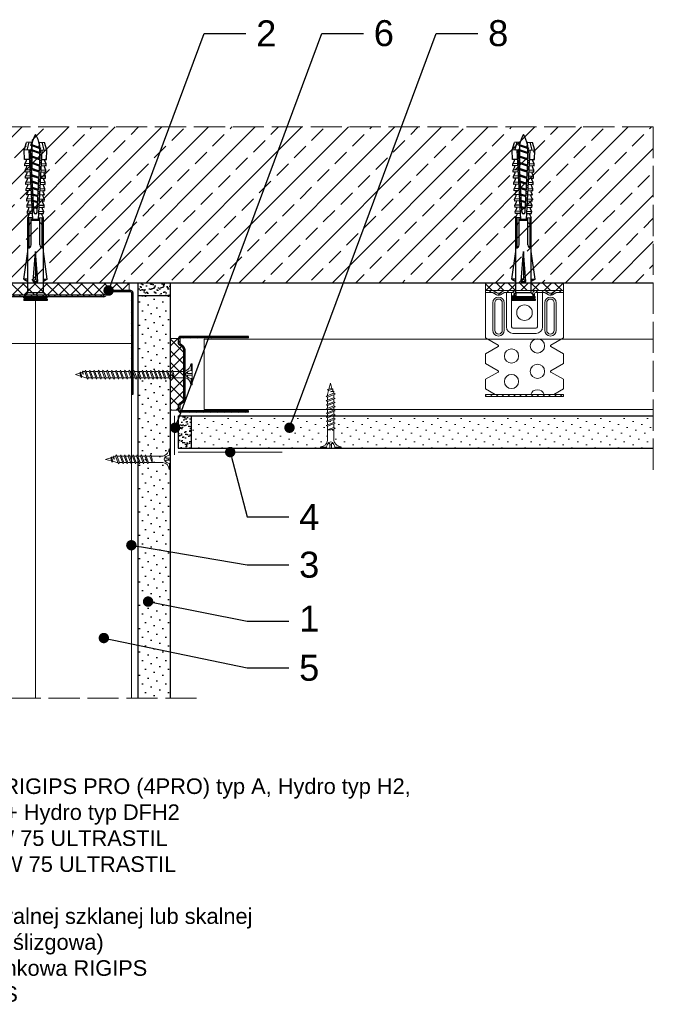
# Model space of a CAD drawing. Header units: millimetres. Extents: x 1839 to 3946, y 484 to 1425.
# Tile 10 of 15: x 2832 to 3076, y 1046 to 1425. Entities that reach past the tile are written whole.
import ezdxf
from ezdxf import colors
from ezdxf.entities.mleader import LeaderData, LeaderLine
from ezdxf.math import Vec2, Vec3

# ---------------------------------------------------------------- set-up
doc = ezdxf.new("R2010")
doc.units = ezdxf.units.MM
doc.linetypes.add('ACAD_ISO02W100', pattern=[15, 12, -3])
for name, color, linetype, lineweight in [('_ISOVER WELNA', 7, 'BATTING', 9), ('_RIGIPS AKCESORIA', 7, 'Continuous', 18), ('_RIGIPS G-K', 7, 'Continuous', 25), ('_RIGIPS PROFIL', 7, 'Continuous', 18), ('KRESKOWANIE', 7, 'Continuous', 9), ('OPISY', 7, 'Continuous', 9), ('PRZERYWANA', 7, 'ACAD_ISO02W100', 9)]:
    doc.layers.add(name, color=color, linetype=linetype, lineweight=lineweight)
doc.styles.get("Standard").update_dxf_attribs({"font": 'arial.ttf'})
doc.linetypes.add('BATTING', pattern='A,0.00254,-2.54,[134,ltypeshp.shx,S=2.54,R=0,X=-2.54,Y=0],-5.08,[134,ltypeshp.shx,S=2.54,R=180,X=2.54,Y=0],-2.54', length=10.16254)

# ---------------------------------------------------------------- blocks, each defined once
blk = doc.blocks.new('UW 75 ULTRASTIL')
h = blk.add_hatch()
h.set_pattern_fill('ANSI31', color=256, scale=0.5, style=0)
h.paths.add_polyline_path([(-11.93, 0.56), (-11.6, 1.24, -0.286951), (-10.7, 1.8), (10.18, 1.8), (41.3, 1.8, -0.286951), (42.2, 1.24), (42.53, 0.56, 0.286951), (43.43, 0), (52, 0, 0.414214), (52.8, 0.8), (52.8, 40), (52.25, 40), (52.25, 0.8, -0.414214), (52, 0.55), (43.77, 0.55, -0.286951), (42.87, 1.11), (42.54, 1.79, 0.286951), (41.64, 2.35), (-11.04, 2.35, 0.286951), (-11.94, 1.79), (-12.27, 1.11, -0.286951), (-13.17, 0.55), (-21.4, 0.55, -0.414214), (-21.65, 0.8), (-21.65, 40), (-22.2, 40), (-22.2, 0.8, 0.414214), (-21.4, 0), (-12.83, 0, 0.286951)])
for p, q in [((-22.2, 0.8), (-22.2, 40)), ((-22.2, 40), (-21.65, 40)), ((-21.65, 0.8), (-21.65, 40)), ((52.25, 0.8), (52.25, 40)), ((52.8, 40), (52.25, 40)), ((52.8, 0.8), (52.8, 40)), ((-21.4, 0.55), (-13.17, 0.55)), ((-21.4, 0), (-12.83, 0)), ((-12.27, 1.11), (-11.94, 1.79)), ((-11.93, 0.56), (-11.6, 1.24)), ((-11.04, 2.35), (41.64, 2.35)), ((-10.7, 1.8), (41.3, 1.8)), ((42.53, 0.56), (42.2, 1.24)), ((42.87, 1.11), (42.54, 1.79)), ((43.43, 0), (52, 0)), ((43.77, 0.55), (52, 0.55))]:
    blk.add_line(p, q)
for centre, radius, start, end in [((-21.4, 0.8), 0.8, 180, 270), ((-21.4, 0.8), 0.25, 180, 270), ((-13.17, 1.55), 1, 270, 334.0435), ((-12.83, 1), 1, 270, 334.0435), ((-11.04, 1.35), 1, 90, 154.0435), ((-10.7, 0.8), 1, 90, 154.0435), ((41.3, 0.8), 1, 25.9565, 90), ((41.64, 1.35), 1, 25.9565, 90), ((43.43, 1), 1, 205.9565, 270), ((43.77, 1.55), 1, 205.9565, 270), ((52, 0.8), 0.8, 270, 0), ((52, 0.8), 0.25, 270, 0)]:
    blk.add_arc(centre, radius, start, end)
blk = doc.blocks.new('TN 25')
at = {"layer": '_RIGIPS AKCESORIA'}
for p, q in [((0, -0.84), (0, 7.16)), ((0, 7.16), (0.46, 7.16)), ((0.46, 4.78), (0, 4.78)), ((0.46, 7.16), (0.46, 4.78)), ((1.77, 3.5), (1.77, 4.2)), ((3.02, 4.46), (8.47, 4.46)), ((7.12, 4.46), (7.12, 3.18)), ((8.03, 2.01), (7.12, 4.46)), ((8.47, 4.46), (8.79, 5)), ((9.61, 1.51), (8.47, 4.46)), ((8.79, 5), (9.93, 2.01)), ((9, 4.46), (10.1, 4.46)), ((10.1, 4.46), (10.41, 5)), ((11.23, 1.51), (10.1, 4.46)), ((10.41, 5), (11.56, 2.01)), ((10.62, 4.46), (11.67, 4.46)), ((11.67, 4.46), (11.99, 5)), ((12.81, 1.51), (11.67, 4.46)), ((11.99, 5), (13.14, 2.01)), ((12.2, 4.46), (13.21, 4.46)), ((13.21, 4.46), (13.52, 5)), ((14.34, 1.51), (13.21, 4.46)), ((13.52, 5), (14.67, 2.01)), ((13.73, 4.46), (14.8, 4.46)), ((14.8, 4.46), (15.12, 5)), ((15.94, 1.51), (14.8, 4.46)), ((15.12, 5), (16.26, 2.01)), ((15.33, 4.46), (16.42, 4.46)), ((16.42, 4.46), (16.73, 5)), ((17.55, 1.51), (16.42, 4.46)), ((16.73, 5), (17.88, 2.01)), ((16.94, 4.46), (17.99, 4.46)), ((17.99, 4.46), (18.31, 5)), ((19.13, 1.51), (17.99, 4.46)), ((18.31, 5), (19.45, 2.01)), ((18.52, 4.46), (19.68, 4.46)), ((19.68, 4.46), (20, 5)), ((20.82, 1.51), (19.68, 4.46)), ((20, 5), (21.14, 2.01)), ((20.21, 4.46), (20.7, 4.46)), ((20.7, 4.46), (22.28, 3.98)), ((22.28, 3.98), (22.56, 4.37)), ((22.7, 2.36), (22.28, 3.98)), ((22.56, 4.37), (23.03, 2.71)), ((22.71, 3.85), (25, 3.24)), ((0, 3.5), (1.77, 3.5)), ((0, 2.83), (1.77, 2.83)), ((0.46, 1.64), (0, 1.64)), ((0.46, -0.84), (0.46, 1.64)), ((1.77, 2.83), (1.77, 2.18)), ((7.49, 2.01), (3.55, 2.01)), ((7.12, 3.18), (7.65, 1.53)), ((7.65, 1.53), (8.03, 2.01)), ((9.41, 2.01), (8.03, 2.01)), ((9.93, 2.01), (9.61, 1.51)), ((11.04, 2.01), (9.93, 2.01)), ((11.56, 2.01), (11.23, 1.51)), ((12.61, 2.01), (11.56, 2.01)), ((13.14, 2.01), (12.81, 1.51)), ((14.15, 2.01), (13.14, 2.01)), ((14.67, 2.01), (14.34, 1.51)), ((15.74, 2.01), (14.67, 2.01)), ((16.26, 2.01), (15.94, 1.51)), ((17.36, 2.01), (16.26, 2.01)), ((17.88, 2.01), (17.55, 1.51)), ((18.93, 2.01), (17.88, 2.01)), ((19.45, 2.01), (19.13, 1.51)), ((19.45, 2.01), (20.62, 2.01)), ((21.14, 2.01), (20.82, 1.51)), ((21.14, 2.01), (21.81, 2.12)), ((21.85, 1.83), (21.67, 3.28)), ((21.67, 3.28), (22.14, 2.4)), ((22.14, 2.4), (21.85, 1.83)), ((22.7, 2.36), (22.14, 2.4)), ((23.03, 2.71), (22.7, 2.36)), ((25, 3.24), (23.03, 2.71)), ((0, -0.84), (0.46, -0.84))]:
    blk.add_line(p, q, dxfattribs=at)
for centre, major_axis, ratio, start_param, end_param in [((3.09, 7.67), (0.17, 3.2), 0.826134, 1.773653, 3.180586), ((-0.04, 0.9), (0, 3.93), 0.848176, -0.720942, -0.151112), ((1.66, 3.18), (0, 0.895), 0.848176, -1.552777, -0.720942), ((3.37, -1.57), (0.28, 3.57), 0.832181, 0.035984, 1.430787), ((-2.73, 15.91), (0, 14.76), 0.848176, 3.399396, 3.475072), ((0.59, 4.62), (0, 2.81), 0.848176, 3.475072, 3.862535), ((1.66, 3.18), (0, 0.895), 0.848176, 3.862535, 4.730408)]:
    blk.add_ellipse(centre, major_axis=major_axis, ratio=ratio, start_param=start_param, end_param=end_param, dxfattribs=at)
blk = doc.blocks.new('kolek rozprezny komplet 60')
for p, q in [((443.47, 219.95), (432.8, 218.45)), ((443.47, 218.45), (443.47, 219.95)), ((443.47, 219.95), (444.34, 218.45)), ((450.17, 219.95), (448.67, 218.45)), ((450.17, 219.95), (450.17, 210.95)), ((450.67, 219.95), (450.17, 219.95)), ((450.67, 219.95), (450.67, 210.95)), ((450.67, 219.35), (451.17, 219.95)), ((451.17, 219.95), (451.67, 219.95)), ((451.17, 219.95), (451.17, 210.95)), ((451.67, 219.95), (451.67, 210.95)), ((390.66, 217.01), (390.76, 218.91)), ((393.15, 216.88), (390.66, 217.01)), ((393.75, 218.75), (390.71, 217.96)), ((393.81, 219.85), (390.76, 218.91)), ((391.67, 216.95), (392.67, 216.95)), ((392.67, 216.95), (391.67, 213.95)), ((392.67, 216.95), (392.07, 213.95)), ((393.07, 216.95), (392.07, 213.95)), ((392.67, 216.95), (393.04, 217.45)), ((393.07, 216.95), (393.04, 217.45)), ((393.07, 216.95), (394.67, 216.95)), ((394.67, 216.95), (393.67, 213.95)), ((393.68, 217.35), (393.81, 219.85)), ((417.38, 216.11), (393.68, 217.35)), ((420.47, 216.55), (393.71, 217.95)), ((397.41, 219.66), (393.81, 219.85)), ((394.67, 216.95), (394.07, 213.95)), ((395.07, 216.95), (394.07, 213.95)), ((394.67, 216.95), (394.92, 217.29)), ((395.07, 216.95), (395.05, 217.28)), ((395.07, 216.95), (397.07, 216.95)), ((397.07, 216.95), (396.07, 213.95)), ((397.07, 216.95), (396.47, 213.95)), ((397.47, 216.95), (396.47, 213.95)), ((397.07, 216.95), (397.23, 217.17)), ((397.31, 217.76), (397.41, 219.66)), ((397.47, 216.95), (397.46, 217.16)), ((397.47, 216.95), (399.47, 216.95)), ((397.67, 217.14), (397.71, 217.74)), ((399, 219.58), (397.82, 218.98)), ((398.47, 217.1), (398.5, 217.7)), ((399.47, 216.95), (398.47, 213.95)), ((399.47, 216.95), (398.87, 213.95)), ((399.87, 216.95), (398.87, 213.95)), ((398.9, 217.68), (399, 219.58)), ((399.8, 219.54), (399, 219.58)), ((399.47, 216.95), (399.55, 217.05)), ((399.7, 217.64), (399.8, 219.54)), ((399.87, 216.95), (399.87, 217.03)), ((399.87, 216.95), (401.38, 216.95)), ((400.07, 217.02), (400.1, 217.62)), ((401.4, 219.45), (400.22, 218.85)), ((400.87, 216.98), (400.9, 217.58)), ((401.87, 216.92), (400.87, 213.95)), ((401.87, 216.92), (401.27, 213.95)), ((402.26, 216.9), (401.27, 213.95)), ((401.3, 217.56), (401.4, 219.45)), ((402.2, 219.41), (401.4, 219.45)), ((402.1, 217.51), (402.2, 219.41)), ((402.47, 216.89), (402.5, 217.49)), ((403.8, 219.33), (402.61, 218.72)), ((403.27, 216.85), (403.3, 217.45)), ((404.22, 216.8), (403.31, 214.05)), ((403.7, 217.43), (403.8, 219.33)), ((404.24, 216.8), (403.7, 214.07)), ((404.62, 216.78), (403.72, 214.07)), ((404.6, 219.29), (403.8, 219.33)), ((404.5, 217.39), (404.6, 219.29)), ((404.86, 216.77), (404.9, 217.37)), ((406.19, 219.2), (405.01, 218.6)), ((405.66, 216.73), (405.69, 217.32)), ((406.58, 216.68), (405.75, 214.18)), ((406.09, 217.3), (406.19, 219.2)), ((406.62, 216.68), (406.12, 214.2)), ((406.98, 216.66), (406.16, 214.2)), ((406.99, 219.16), (406.19, 219.2)), ((406.89, 217.26), (406.99, 219.16)), ((407.26, 216.64), (407.29, 217.24)), ((408.59, 219.08), (407.41, 218.47)), ((408.06, 216.6), (408.09, 217.2)), ((408.94, 216.55), (408.19, 214.31)), ((408.49, 217.18), (408.59, 219.08)), ((408.99, 216.55), (408.55, 214.33)), ((409.39, 219.03), (408.59, 219.08)), ((409.34, 216.53), (408.6, 214.33)), ((409.29, 217.14), (409.39, 219.03)), ((409.66, 216.52), (409.69, 217.12)), ((410.99, 218.95), (409.8, 218.35)), ((410.46, 216.47), (410.49, 217.07)), ((411.3, 216.43), (410.64, 214.44)), ((410.89, 217.05), (410.99, 218.95)), ((411.37, 216.43), (410.98, 214.45)), ((411.69, 216.41), (411.04, 214.46)), ((412.59, 218.87), (411.4, 218.26)), ((412.05, 216.39), (412.09, 216.99)), ((412.49, 216.97), (412.59, 218.87)), ((413.38, 218.82), (412.59, 218.87)), ((412.85, 216.35), (412.89, 216.95)), ((413.66, 216.31), (413.08, 214.56)), ((413.28, 216.93), (413.38, 218.82)), ((413.75, 216.3), (413.4, 214.58)), ((414.05, 216.29), (413.49, 214.58)), ((414.98, 218.74), (413.8, 218.14)), ((414.45, 216.27), (414.48, 216.86)), ((414.88, 216.84), (414.98, 218.74)), ((415.78, 218.7), (414.98, 218.74)), ((415.25, 216.22), (415.28, 216.82)), ((416.02, 216.18), (415.52, 214.69)), ((415.68, 216.8), (415.78, 218.7)), ((416.12, 216.18), (415.83, 214.71)), ((416.41, 216.16), (415.93, 214.71)), ((417.38, 218.62), (416.2, 218.01)), ((417.28, 216.72), (417.38, 218.62)), ((418.18, 218.57), (417.38, 218.62)), ((418.08, 216.68), (418.18, 218.57)), ((419.78, 218.49), (418.59, 217.89)), ((419.68, 216.59), (419.78, 218.49)), ((430.17, 217.15), (419.71, 217.15)), ((431.37, 217.95), (419.75, 217.95)), ((448.67, 218.45), (419.77, 218.45)), ((420.47, 217.15), (420.47, 213.75)), ((420.67, 217.15), (420.67, 213.75)), ((420.87, 217.15), (420.87, 213.75)), ((444.34, 216.37), (432.8, 215.45)), ((444.34, 216.37), (443.47, 215.45)), ((444.34, 214.53), (444.34, 216.37)), ((448.67, 218.45), (448.67, 212.45)), ((448.67, 216.95), (448.67, 213.95)), ((393.15, 214.02), (390.66, 213.89)), ((390.66, 213.89), (390.76, 211.99)), ((393.75, 212.15), (390.71, 212.94)), ((391.67, 213.95), (391.71, 213.45)), ((391.71, 213.45), (392.07, 213.95)), ((392.07, 213.95), (393.67, 213.95)), ((393.67, 213.95), (393.7, 213.55)), ((417.38, 214.79), (393.68, 213.55)), ((393.68, 213.55), (393.81, 211.05)), ((420.47, 214.35), (393.71, 212.95)), ((393.78, 213.55), (394.07, 213.95)), ((394.07, 213.95), (396.07, 213.95)), ((396.07, 213.95), (396.09, 213.67)), ((396.28, 213.68), (396.47, 213.95)), ((396.47, 213.95), (398.47, 213.95)), ((397.31, 213.14), (397.41, 211.24)), ((397.67, 213.76), (397.71, 213.16)), ((398.47, 213.95), (398.48, 213.8)), ((398.47, 213.8), (398.5, 213.2)), ((398.77, 213.81), (398.87, 213.95)), ((398.87, 213.95), (400.87, 213.95)), ((398.9, 213.22), (399, 211.32)), ((399.7, 213.26), (399.8, 211.36)), ((400.07, 213.88), (400.1, 213.28)), ((400.87, 213.95), (400.88, 213.92)), ((400.87, 213.92), (400.9, 213.32)), ((401.27, 213.95), (401.38, 213.95)), ((401.27, 213.94), (401.27, 213.95)), ((401.3, 213.35), (401.4, 211.45)), ((402.1, 213.39), (402.2, 211.49)), ((402.47, 214.01), (402.5, 213.41)), ((403.27, 214.05), (403.3, 213.45)), ((403.7, 213.47), (403.8, 211.57)), ((404.5, 213.51), (404.6, 211.62)), ((404.86, 214.13), (404.9, 213.53)), ((405.66, 214.17), (405.69, 213.58)), ((406.09, 213.6), (406.19, 211.7)), ((406.89, 213.64), (406.99, 211.74)), ((407.26, 214.26), (407.29, 213.66)), ((408.59, 211.82), (407.41, 212.43)), ((408.06, 214.3), (408.09, 213.7)), ((408.49, 213.72), (408.59, 211.82)), ((409.29, 213.76), (409.39, 211.87)), ((409.66, 214.38), (409.69, 213.79)), ((410.99, 211.95), (409.8, 212.55)), ((410.46, 214.43), (410.49, 213.83)), ((410.89, 213.85), (410.99, 211.95)), ((412.59, 212.03), (411.4, 212.64)), ((412.05, 214.51), (412.09, 213.91)), ((412.49, 213.93), (412.59, 212.03)), ((412.85, 214.55), (412.89, 213.95)), ((413.28, 213.97), (413.38, 212.08)), ((414.98, 212.16), (413.8, 212.76)), ((414.45, 214.64), (414.48, 214.04)), ((414.88, 214.06), (414.98, 212.16)), ((415.25, 214.68), (415.28, 214.08)), ((415.68, 214.1), (415.78, 212.2)), ((417.38, 212.29), (416.2, 212.89)), ((417.28, 214.18), (417.38, 212.29)), ((418.18, 212.33), (417.38, 212.29)), ((418.22, 215.58), (418.01, 214.95)), ((418.08, 214.22), (418.18, 212.33)), ((419.78, 212.41), (418.59, 213.01)), ((419.68, 214.31), (419.78, 212.41)), ((430.17, 213.75), (419.71, 213.75)), ((431.37, 212.95), (419.75, 212.95)), ((448.67, 212.45), (419.77, 212.45)), ((432.8, 215.45), (443.47, 215.45)), ((444.34, 214.53), (432.8, 215.45)), ((443.47, 210.95), (432.8, 212.45)), ((444.34, 214.53), (443.47, 215.45)), ((443.47, 212.45), (443.47, 210.95)), ((443.47, 210.95), (444.34, 212.45)), ((450.17, 210.95), (448.67, 212.45)), ((393.81, 211.05), (390.76, 211.99)), ((397.41, 211.24), (393.81, 211.05)), ((399, 211.32), (397.82, 211.93)), ((399.8, 211.36), (399, 211.32)), ((401.4, 211.45), (400.22, 212.05)), ((402.2, 211.49), (401.4, 211.45)), ((403.8, 211.57), (402.61, 212.18)), ((404.6, 211.62), (403.8, 211.57)), ((406.19, 211.7), (405.01, 212.3)), ((406.99, 211.74), (406.19, 211.7)), ((409.39, 211.87), (408.59, 211.82)), ((413.38, 212.08), (412.59, 212.03)), ((415.78, 212.2), (414.98, 212.16)), ((450.67, 210.95), (450.17, 210.95)), ((450.67, 211.55), (451.17, 210.95)), ((451.17, 210.95), (451.67, 210.95))]:
    blk.add_line(p, q)
for centre, radius, start, end in [((393.41, 206.24), 10.85, 99.2038, 121.9083), ((393.65, 216.85), 0.5, 87, 177), ((397.68, 219.24), 0.3, 177, 297), ((400.08, 219.12), 0.3, 177, 297), ((402.48, 218.99), 0.3, 177, 297), ((404.87, 218.87), 0.3, 177, 297), ((407.27, 218.74), 0.3, 177, 297), ((409.67, 218.61), 0.3, 177, 297), ((411.27, 218.53), 0.3, 177, 297), ((413.66, 218.41), 0.3, 177, 297), ((416.06, 218.28), 0.3, 177, 297), ((417.55, 215.45), 0.682, 255.8604, 104.1386), ((418.46, 218.15), 0.3, 177, 297), ((422.67, 216.95), 1, 90, 168.463), ((430.17, 218.45), 1.3, 270, 0), ((393.41, 224.66), 10.85, 238.0917, 260.7962), ((393.65, 214.05), 0.5, 183, 273), ((404.87, 212.03), 0.3, 63, 183), ((407.27, 212.16), 0.3, 63, 183), ((409.67, 212.29), 0.3, 63, 183), ((411.27, 212.37), 0.3, 63, 183), ((413.66, 212.5), 0.3, 63, 183), ((416.06, 212.62), 0.3, 63, 183), ((418.46, 212.75), 0.3, 63, 183), ((422.67, 213.95), 1, 191.537, 270), ((430.17, 212.45), 1.3, 0, 90), ((397.68, 211.66), 0.3, 63, 183), ((400.08, 211.78), 0.3, 63, 183), ((402.48, 211.91), 0.3, 63, 183)]:
    blk.add_arc(centre, radius, start, end)
blk = doc.blocks.new('ES60 zagiety')
at = {"layer": '_RIGIPS AKCESORIA'}
h = blk.add_hatch(dxfattribs=at)
h.set_pattern_fill('ANSI31', color=256, scale=0.5, style=0)
h.paths.add_polyline_path([(484.4, 147.75, -0.133214), (484.77, 147.85), (487.37, 147.85), (487.37, 148.6), (484.77, 148.6, 0.133214), (484.02, 148.4), (482.75, 147.66, -0.271242), (481.99, 147.66), (480.73, 148.4, 0.133214), (479.97, 148.6), (477.02, 148.6), (476.77, 148.6, 0.414214), (475.52, 147.35), (475.52, 145.8), (476.27, 145.8), (476.27, 147.35, -0.414214), (476.77, 147.85), (479.97, 147.85, -0.133214), (480.35, 147.75), (481.61, 147.01, 0.271242), (483.13, 147.01)])
h.paths.add_polyline_path([(467.97, 148.6), (464.77, 148.6, 0.133214), (464.02, 148.4), (462.75, 147.66, -0.271242), (461.99, 147.66), (460.73, 148.4, 0.133214), (459.97, 148.6), (457.37, 148.6), (457.37, 147.85), (459.97, 147.85, -0.133214), (460.35, 147.75), (461.61, 147.01, 0.271242), (463.13, 147.01), (464.4, 147.75, -0.133214), (464.77, 147.85), (467.97, 147.85, -0.414214), (468.47, 147.35), (468.47, 145.8), (469.22, 145.8), (469.22, 147.35, 0.414214)])
h = blk.add_hatch(dxfattribs=at)
h.set_pattern_fill('ANSI31', color=256, scale=0.5, style=0)
h.paths.add_polyline_path([(487.37, 108.6), (457.37, 108.6), (457.37, 107.85), (487.37, 107.85)])
at = {"layer": '_RIGIPS AKCESORIA', "linetype": 'Continuous'}
for p, q in [((457.37, 148.6), (487.37, 148.6)), ((457.37, 147.85), (457.37, 148.6)), ((461.99, 147.66), (460.73, 148.4)), ((464.02, 148.4), (462.75, 147.66)), ((487.37, 148.6), (477.02, 148.6)), ((480.73, 148.4), (481.99, 147.66)), ((482.75, 147.66), (484.02, 148.4)), ((487.37, 147.85), (487.37, 148.6)), ((459.97, 147.85), (457.37, 147.85)), ((457.37, 130.36), (457.37, 147.85)), ((461.61, 147.01), (460.35, 147.75)), ((463.13, 147.01), (464.4, 147.75)), ((467.97, 147.85), (464.77, 147.85)), ((465.42, 134.6), (465.42, 147.85)), ((467.42, 147.85), (467.42, 134.6)), ((468.47, 145.8), (468.47, 147.35)), ((476.27, 145.8), (468.47, 145.8)), ((469.22, 147.35), (469.22, 145.8)), ((475.52, 147.35), (475.52, 145.8)), ((475.52, 145.8), (476.27, 145.8)), ((476.27, 145.8), (476.27, 147.35)), ((476.77, 147.85), (479.97, 147.85)), ((477.32, 147.85), (477.32, 134.6)), ((479.32, 134.6), (479.32, 147.85)), ((481.61, 147.01), (480.35, 147.75)), ((483.13, 147.01), (484.4, 147.75)), ((484.77, 147.85), (487.37, 147.85)), ((487.37, 130.36), (487.37, 147.85)), ((460.17, 143.9), (460.17, 133.3)), ((460.92, 133.3), (460.92, 143.9)), ((463.82, 143.9), (463.82, 133.3)), ((464.57, 143.9), (464.57, 133.3)), ((480.17, 143.9), (480.17, 133.3)), ((480.92, 143.9), (480.92, 133.3)), ((483.82, 133.3), (483.82, 143.9)), ((484.57, 143.9), (484.57, 133.3)), ((476.82, 134.1), (467.92, 134.1)), ((457.37, 130.36), (462.22, 127.56)), ((467.92, 132.1), (476.82, 132.1)), ((487.37, 130.36), (482.52, 127.56)), ((457.37, 124.24), (462.22, 127.04)), ((487.37, 124.24), (482.52, 127.04)), ((457.37, 120.56), (457.37, 124.24)), ((487.37, 120.56), (487.37, 124.24)), ((457.37, 120.56), (462.22, 117.76)), ((487.37, 120.56), (482.52, 117.76)), ((457.37, 114.44), (462.22, 117.24)), ((457.37, 110.76), (457.37, 114.44)), ((487.37, 114.44), (482.52, 117.24)), ((487.37, 110.76), (487.37, 114.44)), ((457.37, 110.76), (461.11, 108.6)), ((487.37, 110.76), (483.63, 108.6))]:
    blk.add_line(p, q, dxfattribs=at)
at = {"layer": '_RIGIPS AKCESORIA'}
for p, q in [((457.37, 108.6), (487.37, 108.6)), ((457.37, 108.6), (457.37, 107.85)), ((457.37, 107.85), (487.37, 107.85)), ((487.37, 108.6), (487.37, 107.85))]:
    blk.add_line(p, q, dxfattribs=at)
at = {"layer": '_RIGIPS AKCESORIA', "linetype": 'Continuous', "extrusion": (0, 0, -1)}
for centre, radius in [((-472.37, 140.1), 3), ((-477.37, 127.3), 2.75), ((-477.37, 117.5), 2.75)]:
    blk.add_circle(centre, radius, dxfattribs=at)
at = {"layer": '_RIGIPS AKCESORIA', "linetype": 'Continuous'}
for centre in [(467.37, 123.4), (467.37, 113.6)]:
    blk.add_circle(centre, 2.75, dxfattribs=at)
for centre, radius, start, end in [((459.97, 147.1), 1.5, 59.6482, 90), ((464.77, 147.1), 1.5, 90, 120.3518), ((467.97, 147.35), 1.25, 0, 90), ((476.77, 147.35), 1.25, 90, 180), ((459.97, 147.1), 0.75, 59.6482, 90), ((462.37, 143.9), 2.2, 0, 180), ((467.97, 147.35), 0.5, 0, 90), ((479.97, 147.1), 0.75, 59.6482, 90), ((482.37, 143.9), 1.45, 0, 180), ((482.37, 148.3), 1.5, 239.6482, 300.3518), ((482.37, 148.3), 0.75, 239.6482, 300.3518), ((462.37, 133.3), 2.2, 180, 360), ((467.92, 134.6), 0.5, 180, 270), ((476.82, 134.6), 2.5, 270, 360), ((482.37, 133.3), 1.45, 180, 0), ((462.07, 127.3), 0.3, 300, 60), ((462.07, 117.5), 0.3, 300, 60)]:
    blk.add_arc(centre, radius, start, end, dxfattribs=at)
at = {"layer": '_RIGIPS AKCESORIA', "linetype": 'Continuous', "extrusion": (0, 0, -1)}
for centre, radius, start, end in [((-479.97, 147.1), 1.5, 90, 120.3518), ((-484.77, 147.1), 1.5, 59.6482, 90), ((-462.37, 143.9), 1.45, 0, 180), ((-462.37, 148.3), 1.5, 239.6482, 300.3518), ((-462.37, 148.3), 0.75, 239.6482, 300.3518), ((-464.77, 147.1), 0.75, 59.6482, 90), ((-476.77, 147.35), 0.5, 0, 90), ((-482.37, 143.9), 2.2, 0, 180), ((-484.77, 147.1), 0.75, 59.6482, 90), ((-462.37, 133.3), 1.45, 180, 0), ((-467.92, 134.6), 2.5, 270, 360), ((-467.92, 134.6), 0.5, 270, 360), ((-476.82, 134.6), 0.5, 180, 270), ((-482.37, 133.3), 2.2, 180, 360), ((-482.67, 127.3), 0.3, 300, 60), ((-482.67, 117.5), 0.3, 300, 60), ((-477.37, 107.7), 2.75, 19.1033, 160.8967)]:
    blk.add_arc(centre, radius, start, end, dxfattribs=at)
blk = doc.blocks.new('UD 30 ULTRASTIL')
h = blk.add_hatch()
h.set_pattern_fill('ANSI31', color=256, scale=0.3, style=0)
h.paths.add_polyline_path([(684.71, 712.9), (658.51, 712.9, 0.414214), (657.71, 712.1), (657.71, 710.25, 0.236068), (658.03, 709.61), (659.39, 708.59, -0.236068), (659.71, 707.95), (659.71, 688.65, -0.236068), (659.39, 688.01), (658.03, 686.99, 0.236068), (657.71, 686.35), (657.71, 684.5, 0.414214), (658.51, 683.7), (684.71, 683.7), (684.71, 684.25), (658.51, 684.25, -0.414214), (658.26, 684.5), (658.26, 686.35, -0.236068), (658.36, 686.55), (659.72, 687.57, 0.236068), (660.26, 688.65), (660.26, 707.95, 0.236068), (659.72, 709.03), (658.36, 710.05, -0.236068), (658.26, 710.25), (658.26, 712.1, -0.414214), (658.51, 712.35), (684.71, 712.35)])
for p, q in [((684.71, 712.9), (658.51, 712.9)), ((684.71, 712.35), (684.71, 712.9)), ((657.71, 712.1), (657.71, 710.25)), ((659.39, 708.59), (658.03, 709.61)), ((658.26, 712.1), (658.26, 710.25)), ((659.72, 709.03), (658.36, 710.05)), ((684.71, 712.35), (658.51, 712.35)), ((659.71, 707.95), (659.71, 688.65)), ((660.26, 707.95), (660.26, 688.65)), ((657.71, 686.35), (657.71, 684.5)), ((659.39, 688.01), (658.03, 686.99)), ((658.26, 686.35), (658.26, 684.5)), ((659.72, 687.57), (658.36, 686.55)), ((684.71, 684.25), (658.51, 684.25)), ((684.71, 683.7), (658.51, 683.7)), ((684.71, 683.7), (684.71, 684.25))]:
    blk.add_line(p, q)
for centre, radius, start, end in [((658.51, 712.1), 0.8, 90, 180), ((658.51, 710.25), 0.8, 180, 233.1301), ((658.51, 712.1), 0.25, 90, 180), ((658.51, 710.25), 0.25, 180, 233.1301), ((658.91, 707.95), 1.35, 0, 53.1301), ((658.91, 707.95), 0.8, 0, 53.1301), ((658.51, 686.35), 0.8, 126.8699, 180), ((658.51, 686.35), 0.25, 126.8699, 180), ((658.91, 688.65), 0.8, 306.8699, 0), ((658.91, 688.65), 1.35, 306.8699, 0), ((658.51, 684.5), 0.8, 180, 270), ((658.51, 684.5), 0.25, 180, 270)]:
    blk.add_arc(centre, radius, start, end)
blk = doc.blocks.new('TN 45')
at = {"layer": '_RIGIPS AKCESORIA'}
for p, q in [((0, -0.84), (0, 7.16)), ((0, 7.16), (0.46, 7.16)), ((0.46, 4.78), (0, 4.78)), ((0.46, 7.16), (0.46, 4.78)), ((1.77, 3.5), (1.77, 4.2)), ((3.02, 4.46), (8.47, 4.46)), ((7.12, 4.46), (7.12, 3.18)), ((8.03, 2.01), (7.12, 4.46)), ((8.47, 4.46), (8.79, 5)), ((9.61, 1.51), (8.47, 4.46)), ((8.79, 5), (9.93, 2.01)), ((9, 4.46), (10.1, 4.46)), ((10.1, 4.46), (10.41, 5)), ((11.23, 1.51), (10.1, 4.46)), ((10.41, 5), (11.56, 2.01)), ((10.62, 4.46), (11.67, 4.46)), ((11.67, 4.46), (11.99, 5)), ((12.81, 1.51), (11.67, 4.46)), ((11.99, 5), (13.14, 2.01)), ((12.2, 4.46), (13.21, 4.46)), ((13.21, 4.46), (13.52, 5)), ((14.34, 1.51), (13.21, 4.46)), ((13.52, 5), (14.67, 2.01)), ((13.73, 4.46), (14.8, 4.46)), ((14.8, 4.46), (15.12, 5)), ((15.94, 1.51), (14.8, 4.46)), ((15.12, 5), (16.26, 2.01)), ((15.33, 4.46), (16.42, 4.46)), ((16.42, 4.46), (16.73, 5)), ((17.55, 1.51), (16.42, 4.46)), ((16.73, 5), (17.88, 2.01)), ((16.94, 4.46), (17.99, 4.46)), ((17.99, 4.46), (18.31, 5)), ((19.13, 1.51), (17.99, 4.46)), ((18.31, 5), (19.45, 2.01)), ((18.52, 4.46), (19.68, 4.46)), ((19.68, 4.46), (20, 5)), ((20.82, 1.51), (19.68, 4.46)), ((20, 5), (21.14, 2.01)), ((20.21, 4.46), (21.37, 4.46)), ((21.37, 4.46), (21.69, 5)), ((22.51, 1.51), (21.37, 4.46)), ((21.69, 5), (22.83, 2.01)), ((21.9, 4.46), (23.06, 4.46)), ((23.06, 4.46), (23.38, 5)), ((24.2, 1.51), (23.06, 4.46)), ((23.38, 5), (24.52, 2.01)), ((23.59, 4.46), (24.75, 4.46)), ((24.75, 4.46), (25.07, 5)), ((25.89, 1.51), (24.75, 4.46)), ((25.07, 5), (26.21, 2.01)), ((25.28, 4.46), (26.44, 4.46)), ((26.44, 4.46), (26.76, 5)), ((27.58, 1.51), (26.44, 4.46)), ((26.76, 5), (27.9, 2.01)), ((26.96, 4.46), (28.13, 4.46)), ((28.13, 4.46), (28.45, 5)), ((29.27, 1.51), (28.13, 4.46)), ((28.45, 5), (29.59, 2.01)), ((28.65, 4.46), (29.82, 4.46)), ((29.82, 4.46), (30.14, 5)), ((30.96, 1.51), (29.82, 4.46)), ((30.14, 5), (31.28, 2.01)), ((30.34, 4.46), (31.51, 4.46)), ((31.51, 4.46), (31.83, 5)), ((32.65, 1.51), (31.51, 4.46)), ((31.83, 5), (32.97, 2.01)), ((32.03, 4.46), (33.2, 4.46)), ((33.2, 4.46), (33.52, 5)), ((34.34, 1.51), (33.2, 4.46)), ((33.52, 5), (34.66, 2.01)), ((33.72, 4.46), (34.89, 4.46)), ((34.89, 4.46), (35.21, 5)), ((36.03, 1.51), (34.89, 4.46)), ((35.21, 5), (36.35, 2.01)), ((35.41, 4.46), (36.58, 4.46)), ((36.58, 4.46), (36.9, 5)), ((37.72, 1.51), (36.58, 4.46)), ((36.9, 5), (38.04, 2.01)), ((37.1, 4.46), (38.27, 4.46)), ((38.27, 4.46), (38.59, 5)), ((39.41, 1.51), (38.27, 4.46)), ((38.59, 5), (39.73, 2.01)), ((38.79, 4.46), (39.96, 4.46)), ((39.96, 4.46), (40.28, 5)), ((41.1, 1.51), (39.96, 4.46)), ((40.28, 5), (41.42, 2.01)), ((40.48, 4.46), (40.98, 4.46)), ((40.98, 4.46), (42.56, 3.98)), ((42.56, 3.98), (42.84, 4.37)), ((42.98, 2.36), (42.56, 3.98)), ((42.84, 4.37), (43.31, 2.71)), ((42.99, 3.85), (45, 3.24)), ((0, 3.5), (1.77, 3.5)), ((0, 2.83), (1.77, 2.83)), ((0.46, 1.64), (0, 1.64)), ((0.46, -0.84), (0.46, 1.64)), ((1.77, 2.83), (1.77, 2.18)), ((7.49, 2.01), (3.55, 2.01)), ((7.12, 3.18), (7.65, 1.53)), ((7.65, 1.53), (8.03, 2.01)), ((9.41, 2.01), (8.03, 2.01)), ((9.93, 2.01), (9.61, 1.51)), ((11.04, 2.01), (9.93, 2.01)), ((11.56, 2.01), (11.23, 1.51)), ((12.61, 2.01), (11.56, 2.01)), ((13.14, 2.01), (12.81, 1.51)), ((14.15, 2.01), (13.14, 2.01)), ((14.67, 2.01), (14.34, 1.51)), ((15.74, 2.01), (14.67, 2.01)), ((16.26, 2.01), (15.94, 1.51)), ((17.36, 2.01), (16.26, 2.01)), ((17.88, 2.01), (17.55, 1.51)), ((18.93, 2.01), (17.88, 2.01)), ((19.45, 2.01), (19.13, 1.51)), ((19.45, 2.01), (20.62, 2.01)), ((20.62, 2.01), (19.57, 2.01)), ((21.14, 2.01), (20.82, 1.51)), ((21.14, 2.01), (22.31, 2.01)), ((22.31, 2.01), (21.26, 2.01)), ((22.83, 2.01), (22.51, 1.51)), ((22.83, 2.01), (24, 2.01)), ((24, 2.01), (22.95, 2.01)), ((24.52, 2.01), (24.2, 1.51)), ((24.52, 2.01), (25.69, 2.01)), ((25.69, 2.01), (24.64, 2.01)), ((26.21, 2.01), (25.89, 1.51)), ((26.21, 2.01), (27.38, 2.01)), ((27.38, 2.01), (26.33, 2.01)), ((27.9, 2.01), (27.58, 1.51)), ((27.9, 2.01), (29.07, 2.01)), ((29.07, 2.01), (28.02, 2.01)), ((29.59, 2.01), (29.27, 1.51)), ((29.59, 2.01), (30.76, 2.01)), ((30.76, 2.01), (29.71, 2.01)), ((31.28, 2.01), (30.96, 1.51)), ((31.28, 2.01), (32.45, 2.01)), ((32.45, 2.01), (31.4, 2.01)), ((32.97, 2.01), (32.65, 1.51)), ((32.97, 2.01), (34.14, 2.01)), ((34.14, 2.01), (33.09, 2.01)), ((34.66, 2.01), (34.34, 1.51)), ((34.66, 2.01), (35.83, 2.01)), ((35.83, 2.01), (34.78, 2.01)), ((36.35, 2.01), (36.03, 1.51)), ((36.35, 2.01), (37.52, 2.01)), ((37.52, 2.01), (36.47, 2.01)), ((38.04, 2.01), (37.72, 1.51)), ((38.04, 2.01), (39.21, 2.01)), ((39.21, 2.01), (38.16, 2.01)), ((39.73, 2.01), (39.41, 1.51)), ((39.73, 2.01), (40.9, 2.01)), ((41.42, 2.01), (41.1, 1.51)), ((41.42, 2.01), (42.09, 2.12)), ((42.13, 1.83), (41.95, 3.28)), ((41.95, 3.28), (42.42, 2.4)), ((42.42, 2.4), (42.13, 1.83)), ((42.98, 2.36), (42.42, 2.4)), ((43.31, 2.71), (42.98, 2.36)), ((45, 3.24), (43.31, 2.71)), ((0, -0.84), (0.46, -0.84))]:
    blk.add_line(p, q, dxfattribs=at)
for centre, major_axis, ratio, start_param, end_param in [((3.09, 7.67), (0.17, 3.2), 0.826134, 1.773653, 3.180586), ((-0.04, 0.9), (0, 3.93), 0.848176, -0.720942, -0.151112), ((1.66, 3.18), (0, 0.895), 0.848176, -1.552777, -0.720942), ((3.37, -1.57), (0.28, 3.57), 0.832181, 0.035984, 1.430787), ((-2.73, 15.91), (0, 14.76), 0.848176, 3.399396, 3.475072), ((0.59, 4.62), (0, 2.81), 0.848176, 3.475072, 3.862535), ((1.66, 3.18), (0, 0.895), 0.848176, 3.862535, 4.730408)]:
    blk.add_ellipse(centre, major_axis=major_axis, ratio=ratio, start_param=start_param, end_param=end_param, dxfattribs=at)
blk = doc.blocks.new('_Dot')
at = {"color": 0, "linetype": 'ByBlock', "lineweight": -2}
blk.add_line((-0.5, 0), (-1, 0), dxfattribs=at)
at = {"color": 0, "linetype": 'ByBlock', "const_width": 0.5}
blk.add_lwpolyline([(-0.25, 0, 1), (0.25, 0, 1)], format="xyb", close=True, dxfattribs=at)

msp = doc.modelspace()

# ---------------------------------------------------------------- hatches: boundary and pattern name
at = {"layer": '_RIGIPS AKCESORIA'}
h = msp.add_hatch(dxfattribs=at)
h.set_pattern_fill('ANSI37', color=256, style=0)
h.set_pattern_definition([(45, (835.1497, -153.6726), (-2.245064, 2.245064), []), (135, (835.1497, -153.6726), (-2.245064, -2.245064), [])])
h.paths.add_polyline_path([(2895.35, 1298.53, 0.236068), (2895.03, 1299.17), (2893.67, 1300.19, -0.236068), (2893.35, 1300.83), (2893.35, 1302.68), (2890.35, 1302.68), (2890.35, 1275.08), (2893.35, 1275.08), (2893.35, 1276.93, -0.236068), (2893.67, 1277.57), (2895.03, 1278.59, 0.236068), (2895.35, 1279.23)])
at = {"layer": '_RIGIPS G-K'}
h = msp.add_hatch(dxfattribs=at)
h.set_pattern_fill('AR-SAND', color=256, scale=0.05, angle=180, style=0)
h.set_pattern_definition([(217.5, (4477.128, 2758.2575), (0.0800016, -2.4470662), [0, -1.9304, 0, -2.159, 0, -2.06375]), (187.5, (4477.128, 2758.2575), (-2.2476164, -3.5841255), [0, -1.0414, 0, -1.7399, 0, -0.66675]), (147.5, (4478.69, 2758.2575), (-3.9549619, -0.007186), [0, -0.635, 0, -2.286, 0, -2.9845]), (137.5, (4478.69, 2758.2575), (-3.817782, -1.1146466), [0, -0.3175, 0, -1.4986, 0, -1.7145])])
h.paths.add_polyline_path([(2877.85, 1319.13), (2890.35, 1319.13), (2890.35, 1324.13), (2877.85, 1324.13)])
h = msp.add_hatch(dxfattribs=at)
h.set_pattern_fill('DOTS', color=256, scale=2, angle=225, style=0)
h.set_pattern_definition([(225, (237.078, 0), (1.122532, -3.367596), [0, -3.175])])
h.paths.add_polyline_path([(2890.35, 1319.13), (2877.85, 1319.13), (2877.85, 1164.13), (2890.35, 1164.13)])
h = msp.add_hatch(dxfattribs=at)
h.set_pattern_fill('AR-SAND', color=256, scale=0.05, style=0)
h.set_pattern_definition([(322.5, (878.8163, 2363.3125), (-0.0800016, -2.4470662), [0, -1.9304, 0, -2.159, 0, -2.06375]), (352.5, (878.8163, 2363.3125), (2.2476164, -3.5841255), [0, -1.0414, 0, -1.7399, 0, -0.66675]), (32.5, (877.2542, 2363.3125), (3.9549619, -0.007186), [0, -0.635, 0, -2.286, 0, -2.9845]), (42.5, (877.2542, 2363.3125), (3.8177823, -1.1146466), [0, -0.3175, 0, -1.4986, 0, -1.7145])])
h.paths.add_polyline_path([(2893.35, 1260.43), (2898.35, 1260.43), (2898.35, 1272.93), (2893.35, 1272.93)])
at = {"layer": 'KRESKOWANIE'}
h = msp.add_hatch(dxfattribs=at)
h.set_pattern_fill('ANSI33', color=256, scale=2, angle=180, style=0)
h.set_pattern_definition([(225, (-290.422, 308.061), (8.980256, -8.980256), []), (225, (-299.402, 308.061), (8.980256, -8.980256), [6.35, -3.175])])
h.paths.add_polyline_path([(3076.35, 1384.13), (2600.35, 1384.13), (2600.35, 1324.13), (3076.35, 1324.13)])
h = msp.add_hatch(dxfattribs=at)
h.set_pattern_fill('ANSI37', color=256, angle=270, style=0)
h.set_pattern_definition([(315, (4789.128, 2758.2575), (2.245064, 2.245064), []), (45, (4789.128, 2758.2575), (-2.245064, 2.245064), [])])
h.paths.add_polyline_path([(2802.25, 1321.13), (2810.23, 1321.13, -0.286951), (2811.13, 1320.57), (2811.46, 1319.89, 0.286951), (2812.35, 1319.33), (2864.35, 1319.33, 0.286951), (2865.25, 1319.89), (2865.58, 1320.57, -0.286951), (2866.48, 1321.13), (2874.45, 1321.13), (2874.45, 1324.13), (2802.25, 1324.13)])
h = msp.add_hatch(dxfattribs=at)
h.set_pattern_fill('ANSI37', color=256, angle=270, style=0)
h.set_pattern_definition([(315, (657.976, 4e-12), (2.245064, 2.245064), []), (45, (657.976, 4e-12), (-2.245064, 2.245064), [])])
h.paths.add_polyline_path([(3041.72, 1324.13), (3011.72, 1324.13), (3011.72, 1321.13), (3041.72, 1321.13)])
h = msp.add_hatch(dxfattribs=at)
h.set_pattern_fill('DOTS', color=256, scale=2, angle=225, style=0)
h.set_pattern_definition([(225, (774.078, -2e-12), (1.122532, -3.367596), [0, -3.175])])
h.paths.add_polyline_path([(3076.35, 1260.43), (3076.35, 1272.93), (2898.35, 1272.93), (2898.35, 1260.43)])

# ---------------------------------------------------------------- linework, layer by layer
msp.add_line((2600.35, 1324.13), (3076.35, 1324.13))
at = {"layer": '_ISOVER WELNA', "ltscale": 3.6}
msp.add_line((2838.35, 1164.13), (2838.35, 1318.78), dxfattribs=at)
at = {"layer": '_RIGIPS AKCESORIA'}
for p, q in [((2893.35, 1302.68), (2890.35, 1302.68)), ((2893.35, 1275.08), (2890.35, 1275.08)), ((2891.85, 1272.93), (2891.85, 1257.93)), ((2893.35, 1258.93), (2933.35, 1258.93))]:
    msp.add_line(p, q, dxfattribs=at)
at = {"layer": '_RIGIPS G-K'}
for p, q in [((2877.85, 1164.13), (2877.85, 1324.13)), ((2890.35, 1164.13), (2890.35, 1324.13)), ((2890.35, 1319.13), (2877.85, 1319.13)), ((2893.35, 1272.93), (3076.35, 1272.93)), ((2893.35, 1272.93), (2893.35, 1260.43)), ((2898.35, 1272.93), (2898.35, 1260.43)), ((2893.35, 1260.43), (3076.35, 1260.43))]:
    msp.add_line(p, q, dxfattribs=at)
at = {"layer": '_RIGIPS PROFIL', "lineweight": 9}
for p in [(2801.45, 1300.73), (2875.25, 1164.13)]:
    msp.add_line(p, (2875.25, 1300.73), dxfattribs=at)
at = {"layer": '_RIGIPS PROFIL'}
for p, q in [((3076.35, 1302.38), (2903.35, 1302.38)), ((2903.35, 1302.38), (2903.35, 1275.38)), ((3076.35, 1275.38), (2903.35, 1275.38))]:
    msp.add_line(p, q, dxfattribs=at)
at = {"layer": 'KRESKOWANIE'}
for p, q in [((2874.45, 1321.13), (2874.45, 1324.13)), ((3011.72, 1321.13), (3011.72, 1324.13)), ((3041.72, 1321.13), (3041.72, 1324.13))]:
    msp.add_line(p, q, dxfattribs=at)
at = {"layer": 'PRZERYWANA'}
for p, q in [((3076.35, 1384.13), (2600.35, 1384.13)), ((3076.35, 1384.13), (3076.35, 1250.43)), ((2900.35, 1164.13), (2776.35, 1164.13))]:
    msp.add_line(p, q, dxfattribs=at)

# ---------------------------------------------------------------- block references
for name, p, rotation in [('kolek rozprezny komplet 60', (2622.9, 1768.95), 270), ('kolek rozprezny komplet 60', (2810.9, 1768.95), 270), ('UW 75 ULTRASTIL', (2853.65, 1321.13), 180), ('TN 45', (2898.7, 1292.04), 180)]:
    msp.add_blockref(name, p, dxfattribs=dict(rotation=rotation))
msp.add_blockref('UD 30 ULTRASTIL', (2235.64, 590.58))
at = {"layer": '_RIGIPS AKCESORIA'}
msp.add_blockref('ES60 zagiety', (2554.35, 1172.52), dxfattribs=at)
for p, rotation in [((2955.25, 1260.43), 90), ((2890.35, 1259.37), 180)]:
    msp.add_blockref('TN 25', p, dxfattribs=dict(at, rotation=rotation))

# ---------------------------------------------------------------- texts
at = {"insert": (2721.13, 1133.28), "char_height": 6, "width": 263.1432, "attachment_point": 1}
msp.add_mtext('1. Płyta gipsowo-kartonowa RIGIPS PRO (4PRO) typ A, Hydro typ H2, Fire typ F, Fire+ typ DF, Fire+ Hydro typ DFH2\\P2. Profil poziomy RIGIPS UW 75 ULTRASTIL\\P3. Profil słupkowy RIGIPS CW 75 ULTRASTIL\\P4. Taśma spoinowa RIGIPS\\P5. Wypełnienie z wełny mineralnej szklanej lub skalnej\\P6. Taśma samoprzylepna (poślizgowa)\\P7. Taśma uszczelniająca piankowa RIGIPS\\P8. Okładzina sufitowa RIGIPS', dxfattribs=at)

# ---------------------------------------------------------------- leaders
at = {"layer": 'OPISY'}
ml = msp.add_multileader_mtext('Standard', dxfattribs=at)
ml.set_content('2', color=256)
ml.set_leader_properties()
ml.set_arrow_properties(name='DOT')
ml.build(insert=Vec2(0, 0))
ctx = ml.context
ctx.base_point, ctx.char_height, ctx.landing_gap_size, ctx.plane_origin = Vec3(2919.35, 1420.17), 10, 4, Vec3(2726.76, 1563.83)
notes = []
notes.append((ctx, [(0, (1, 1, 0), (2903.35, 1420.17), (1, 0), 16, [(0, [(2866.48, 1321.13)], 0, [])])]))
ctx.mtext.insert, ctx.mtext.flow_direction = Vec3(2923.35, 1425.17), 5
ml = msp.add_multileader_mtext('Standard', dxfattribs=at)
ml.set_content('6', color=256)
ml.set_leader_properties()
ml.set_arrow_properties(name='DOT')
ml.build(insert=Vec2(0, 0))
ctx = ml.context
ctx.base_point, ctx.char_height, ctx.landing_gap_size, ctx.plane_origin = Vec3(2964.65, 1420.17), 10, 4, Vec3(2772.06, 1563.83)
notes.append((ctx, [(0, (1, 1, 0), (2948.65, 1420.17), (1, 0), 16, [(0, [(2892.11, 1268.31)], 0, [])])]))
ctx.mtext.insert, ctx.mtext.flow_direction = Vec3(2968.65, 1425.26), 5
ml = msp.add_multileader_mtext('Standard', dxfattribs=at)
ml.set_content('8', color=256)
ml.set_leader_properties()
ml.set_arrow_properties(name='DOT')
ml.build(insert=Vec2(0, 0))
ctx = ml.context
ctx.base_point, ctx.char_height, ctx.landing_gap_size, ctx.plane_origin = Vec3(3008.71, 1420.17), 10, 4, Vec3(2816.13, 1563.83)
notes.append((ctx, [(0, (1, 1, 0), (2992.71, 1420.17), (1, 0), 16, [(0, [(2936.18, 1268.31)], 0, [])])]))
ctx.mtext.insert, ctx.mtext.flow_direction = Vec3(3012.71, 1425.26), 5
ml = msp.add_multileader_mtext('Standard', dxfattribs=at)
ml.set_content('4', color=256)
ml.set_leader_properties()
ml.set_arrow_properties(name='DOT')
ml.build(insert=Vec2(0, 0))
ctx = ml.context
ctx.base_point, ctx.char_height, ctx.landing_gap_size, ctx.plane_origin = Vec3(2935.89, 1233.96), 10, 4, Vec3(2743.3, 1377.62)
notes.append((ctx, [(0, (1, 1, 0), (2919.89, 1233.96), (1, 0), 16, [(0, [(2913.35, 1258.93)], 0, [])])]))
ctx.mtext.insert, ctx.mtext.flow_direction = Vec3(2939.89, 1238.96), 5
ml = msp.add_multileader_mtext('Standard', dxfattribs=at)
ml.set_content('3', color=256)
ml.set_leader_properties()
ml.set_arrow_properties(name='DOT')
ml.build(insert=Vec2(0, 0))
ctx = ml.context
ctx.base_point, ctx.char_height, ctx.landing_gap_size, ctx.plane_origin = Vec3(2935.89, 1215.5), 10, 4, Vec3(2743.3, 1359.16)
notes.append((ctx, [(0, (1, 1, 0), (2919.89, 1215.5), (1, 0), 16, [(0, [(2875.25, 1223.06)], 0, [])])]))
ctx.mtext.insert, ctx.mtext.flow_direction = Vec3(2939.89, 1220.59), 5
ml = msp.add_multileader_mtext('Standard', dxfattribs=at)
ml.set_content('1', color=256)
ml.set_leader_properties()
ml.set_arrow_properties(name='DOT')
ml.build(insert=Vec2(0, 0))
ctx = ml.context
ctx.base_point, ctx.char_height, ctx.landing_gap_size, ctx.plane_origin = Vec3(2935.89, 1193.8), 10, 4, Vec3(2743.3, 1337.46)
notes.append((ctx, [(0, (1, 1, 0), (2919.89, 1193.8), (1, 0), 16, [(0, [(2881.7, 1201.37)], 0, [])])]))
ctx.mtext.insert, ctx.mtext.flow_direction = Vec3(2939.89, 1199.8), 5
ml = msp.add_multileader_mtext('Standard', dxfattribs=at)
ml.set_content('5', color=256)
ml.set_leader_properties()
ml.set_arrow_properties(name='DOT')
ml.build(insert=Vec2(0, 0))
ctx = ml.context
ctx.base_point, ctx.char_height, ctx.landing_gap_size, ctx.plane_origin = Vec3(2935.89, 1175.8), 10, 4, Vec3(2743.3, 1319.46)
notes.append((ctx, [(0, (1, 1, 0), (2919.89, 1175.8), (1, 0), 16, [(0, [(2864.65, 1187.33)], 0, [])])]))
ctx.mtext.insert, ctx.mtext.flow_direction = Vec3(2939.89, 1180.88), 5
for ctx, leaders in notes:
    for number, flags, end, landing, length, lines in leaders:
        leader = LeaderData()
        leader.index, (leader.has_last_leader_line, leader.has_dogleg_vector, leader.attachment_direction) = number, flags
        leader.last_leader_point, leader.dogleg_vector, leader.dogleg_length = Vec3(end), Vec3(landing), length
        for number, points, colour, breaks in lines:
            line = LeaderLine()
            line.index, line.vertices, line.color, line.breaks = number, Vec3.list(points), colors.encode_raw_color(colour), breaks
            leader.lines.append(line)
        ctx.leaders.append(leader)

doc.saveas('drawing.dxf')
